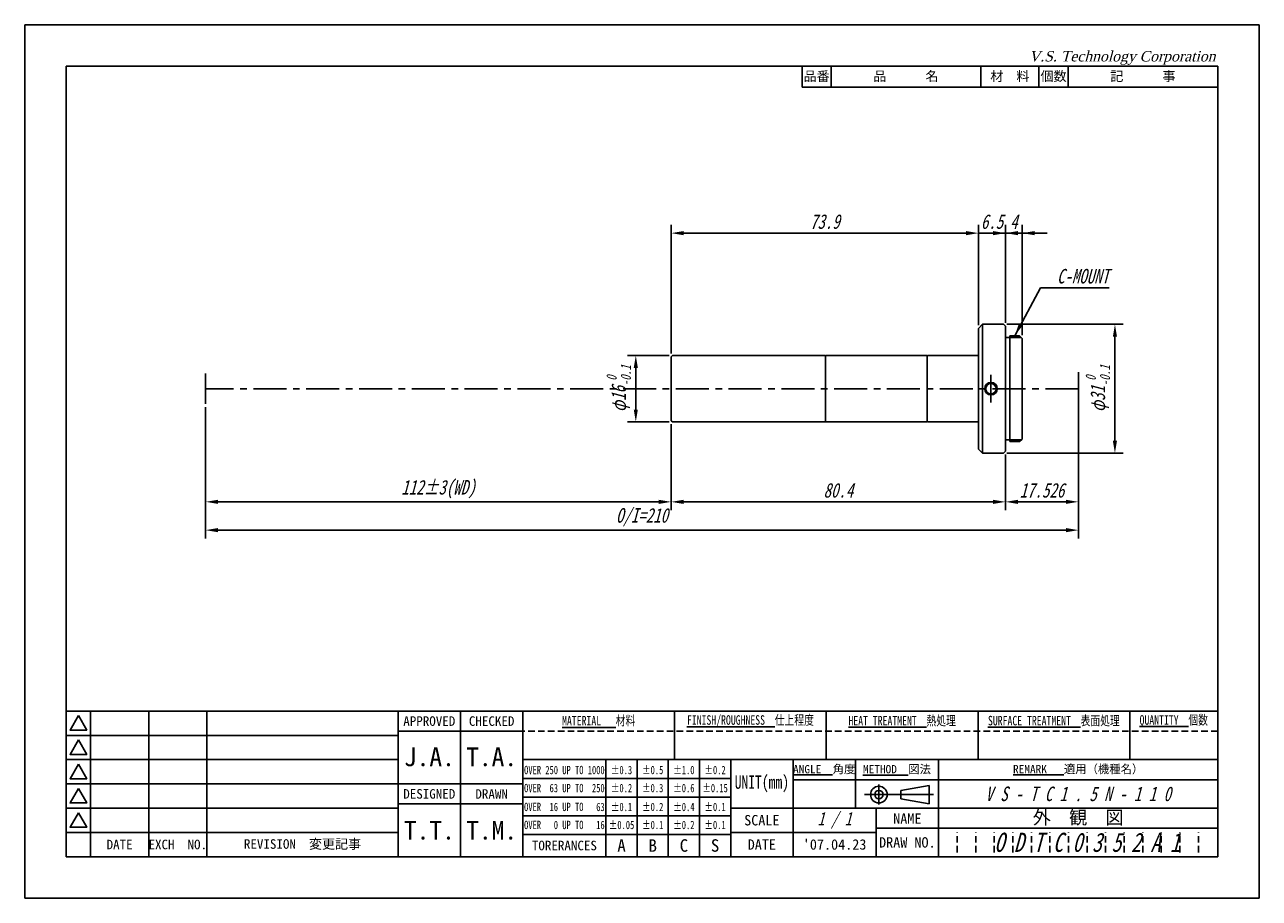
# Model space of a CAD drawing. Extents: x -297 to 297, y -865 to 210.
import ezdxf

# ---------------------------------------------------------------- set-up
doc = ezdxf.new("R2010")
doc.units = 0
doc.header["$LTSCALE"] = 0.25
doc.linetypes.add('CENTER', pattern=[50.8, 31.75, -6.35, 6.35, -6.35])
doc.linetypes.add('HIDDEN', pattern=[9.525, 6.35, -3.175])
doc.layers.get('DEFPOINTS').update_dxf_attribs({"linetype": 'CONTINUOUS'})
for name, color, linetype in [('11-太線', 7, 'CONTINUOUS'), ('12-中線', 7, 'CONTINUOUS'), ('2-中心線', 5, 'CENTER'), ('4-寸法線', 5, 'CONTINUOUS'), ('6-図面枠', 5, 'CONTINUOUS'), ('補助線', 254, 'CONTINUOUS')]:
    doc.layers.add(name, color=color, linetype=linetype)
doc.styles.add('_TNK_ASS', font='MS Gothic.ttf', dxfattribs={"width": 0.75, "oblique": 15, "height": 3.5})
doc.styles.add('ITALIC_01', font='MS Gothic.ttf', dxfattribs={"width": 0.75, "oblique": 15, "height": 2})
doc.styles.add('NARROW_01', font='MS Gothic.ttf', dxfattribs={"width": 0.75, "height": 2})
doc.styles.add('VST', font='CENTURY.TTF', dxfattribs={"oblique": 15, "height": 2.5})
doc.dimstyles.new('TMIZO', dxfattribs={"dimscale": 0, "dimtxt": 3.5, "dimasz": 3, "dimexe": 2, "dimexo": 0.8, "dimgap": 1, "dimtad": 3, "dimtoh": 1, "dimdec": 1, "dimrnd": 0.005, "dimtxsty": '_TNK_ASS', "dimcen": 0, "dimclrd": 5, "dimclre": 5, "dimclrt": 5, "dimaunit": 1, "dimazin": 3, "dimtfac": 1, "dimtdec": 1, "dimtmove": 0, "dimatfit": 3, "dimtolj": 1, "dimtzin": 0})

# ---------------------------------------------------------------- blocks, each defined once
blk = doc.blocks.new('*D4')
at = {"layer": '4-寸法線', "color": 5}
for p, q in [((155.03, 130.5), (145.01, 130.5)), ((147.01, 127.5), (147.01, 117.5)), ((155.03, 114.5), (145.01, 114.5))]:
    blk.add_line(p, q, dxfattribs=at)
for points in [[(146.51, 127.5), (147.51, 127.5), (147.01, 130.5)], [(146.51, 117.5), (147.51, 117.5), (147.01, 114.5)]]:
    blk.add_solid(points, dxfattribs=at)
at = {"layer": 'DEFPOINTS', "color": 0}
for p in [(155.83, 130.5), (147.01, 114.5), (155.83, 114.5)]:
    blk.add_point(p, dxfattribs=at)
at = {"layer": '4-寸法線', "color": 5, "insert": (142.89, 122.5), "char_height": 3.5, "attachment_point": 5, "rotation": 90, "style": '_TNK_ASS'}
blk.add_mtext('\\A1;φ16{\\H2.450000;\\S 0^ -0.1;}', dxfattribs=at)
blk = doc.blocks.new('*D5')
at = {"layer": '4-寸法線', "color": 5}
for p, q in [((43.53, 118.03), (43.53, 93.3)), ((155.53, 114), (155.53, 93.3)), ((46.53, 95.3), (152.53, 95.3))]:
    blk.add_line(p, q, dxfattribs=at)
for points in [[(46.53, 95.8), (46.53, 94.8), (43.53, 95.3)], [(152.53, 95.8), (152.53, 94.8), (155.53, 95.3)]]:
    blk.add_solid(points, dxfattribs=at)
at = {"layer": 'DEFPOINTS', "color": 0}
for p in [(43.53, 118.83), (155.53, 114.8), (155.53, 95.3)]:
    blk.add_point(p, dxfattribs=at)
at = {"layer": '4-寸法線', "color": 5, "insert": (99.53, 98.34), "char_height": 3.5, "attachment_point": 5, "style": '_TNK_ASS'}
blk.add_mtext('\\A1;112±3(WD)', dxfattribs=at)
blk = doc.blocks.new('*D6')
at = {"layer": '4-寸法線', "color": 5}
for p, q in [((43.53, 118.03), (43.53, 86.5)), ((253.47, 117.7), (253.47, 86.5)), ((46.53, 88.5), (250.47, 88.5))]:
    blk.add_line(p, q, dxfattribs=at)
for points in [[(46.53, 89), (46.53, 88), (43.53, 88.5)], [(250.47, 89), (250.47, 88), (253.47, 88.5)]]:
    blk.add_solid(points, dxfattribs=at)
at = {"layer": 'DEFPOINTS', "color": 0}
for p in [(43.53, 118.83), (253.47, 118.5), (253.47, 88.5)]:
    blk.add_point(p, dxfattribs=at)
at = {"layer": '4-寸法線', "color": 5, "insert": (148.5, 91.62), "char_height": 3.5, "attachment_point": 5, "style": '_TNK_ASS'}
blk.add_mtext('\\A1;O/I=210', dxfattribs=at)
blk = doc.blocks.new('*D7')
at = {"layer": '4-寸法線', "color": 5}
for p, q in [((155.53, 131), (155.53, 161.9)), ((229.45, 137.8), (229.45, 161.9)), ((158.53, 159.9), (226.45, 159.9))]:
    blk.add_line(p, q, dxfattribs=at)
for points in [[(158.53, 160.4), (158.53, 159.4), (155.53, 159.9)], [(226.45, 160.4), (226.45, 159.4), (229.45, 159.9)]]:
    blk.add_solid(points, dxfattribs=at)
at = {"layer": 'DEFPOINTS', "color": 0}
for p in [(229.45, 159.9), (229.45, 137), (155.53, 130.2)]:
    blk.add_point(p, dxfattribs=at)
at = {"layer": '4-寸法線', "color": 5, "insert": (192.49, 162.65), "char_height": 3.5, "attachment_point": 5, "style": '_TNK_ASS'}
blk.add_mtext('\\A1;73.9', dxfattribs=at)
blk = doc.blocks.new('*D8')
at = {"layer": '4-寸法線', "color": 5}
for p, q in [((235.95, 138.3), (235.95, 161.9)), ((239.95, 135.4), (239.95, 161.9)), ((232.95, 159.9), (229.95, 159.9)), ((235.95, 159.9), (239.95, 159.9)), ((242.95, 159.9), (245.95, 159.9))]:
    blk.add_line(p, q, dxfattribs=at)
for points in [[(232.95, 160.4), (232.95, 159.4), (235.95, 159.9)], [(242.95, 160.4), (242.95, 159.4), (239.95, 159.9)]]:
    blk.add_solid(points, dxfattribs=at)
at = {"layer": 'DEFPOINTS', "color": 0}
for p in [(239.95, 159.9), (235.95, 137.5), (239.95, 134.6)]:
    blk.add_point(p, dxfattribs=at)
at = {"layer": '4-寸法線', "color": 5, "insert": (237.95, 162.65), "char_height": 3.5, "attachment_point": 5, "style": '_TNK_ASS'}
blk.add_mtext('\\A1;4', dxfattribs=at)
blk = doc.blocks.new('*D9')
at = {"layer": '4-寸法線', "color": 5}
for p, q in [((236.25, 138), (264.27, 138)), ((262.27, 135), (262.27, 110)), ((236.25, 107), (264.27, 107))]:
    blk.add_line(p, q, dxfattribs=at)
for points in [[(261.77, 135), (262.77, 135), (262.27, 138)], [(261.77, 110), (262.77, 110), (262.27, 107)]]:
    blk.add_solid(points, dxfattribs=at)
at = {"layer": 'DEFPOINTS', "color": 0}
for p in [(235.45, 138), (235.45, 107), (262.27, 107)]:
    blk.add_point(p, dxfattribs=at)
at = {"layer": '4-寸法線', "color": 5, "insert": (258.15, 122.5), "char_height": 3.5, "attachment_point": 5, "rotation": 90, "style": '_TNK_ASS'}
blk.add_mtext('\\A1;φ31{\\H2.450000;\\S 0^ -0.1;}', dxfattribs=at)
blk = doc.blocks.new('*D10')
at = {"layer": '4-寸法線', "color": 5}
for p, q in [((253.47, 118.5), (253.47, 93.3)), ((235.95, 106.7), (235.95, 93.3)), ((238.95, 95.3), (250.47, 95.3))]:
    blk.add_line(p, q, dxfattribs=at)
for points in [[(238.95, 95.8), (238.95, 94.8), (235.95, 95.3)], [(250.47, 95.8), (250.47, 94.8), (253.47, 95.3)]]:
    blk.add_solid(points, dxfattribs=at)
at = {"layer": 'DEFPOINTS', "color": 0}
for p in [(253.47, 119.3), (235.95, 107.5), (253.47, 95.3)]:
    blk.add_point(p, dxfattribs=at)
at = {"layer": '4-寸法線', "color": 5, "insert": (244.71, 98.05), "char_height": 3.5, "attachment_point": 5, "style": '_TNK_ASS'}
blk.add_mtext('\\A1;17.526', dxfattribs=at)
blk = doc.blocks.new('*D11')
at = {"layer": '4-寸法線', "color": 5}
for p, q in [((155.53, 114), (155.53, 93.3)), ((235.95, 106.7), (235.95, 93.3)), ((158.53, 95.3), (232.95, 95.3))]:
    blk.add_line(p, q, dxfattribs=at)
for points in [[(158.53, 95.8), (158.53, 94.8), (155.53, 95.3)], [(232.95, 95.8), (232.95, 94.8), (235.95, 95.3)]]:
    blk.add_solid(points, dxfattribs=at)
at = {"layer": 'DEFPOINTS', "color": 0}
for p in [(155.53, 114.8), (235.95, 107.5), (235.95, 95.3)]:
    blk.add_point(p, dxfattribs=at)
at = {"layer": '4-寸法線', "color": 5, "insert": (195.74, 98.05), "char_height": 3.5, "attachment_point": 5, "style": '_TNK_ASS'}
blk.add_mtext('\\A1;80.4', dxfattribs=at)
blk = doc.blocks.new('*D12')
at = {"layer": '4-寸法線', "color": 5}
for p, q in [((229.45, 137.8), (229.45, 161.9)), ((235.95, 138.3), (235.95, 161.9)), ((226.45, 159.9), (223.45, 159.9)), ((229.45, 159.9), (235.95, 159.9)), ((238.95, 159.9), (241.95, 159.9))]:
    blk.add_line(p, q, dxfattribs=at)
for points in [[(226.45, 160.4), (226.45, 159.4), (229.45, 159.9)], [(238.95, 160.4), (238.95, 159.4), (235.95, 159.9)]]:
    blk.add_solid(points, dxfattribs=at)
at = {"layer": 'DEFPOINTS', "color": 0}
for p in [(235.95, 159.9), (229.45, 137), (235.95, 137.5)]:
    blk.add_point(p, dxfattribs=at)
at = {"layer": '4-寸法線', "color": 5, "insert": (232.7, 162.65), "char_height": 3.5, "attachment_point": 5, "style": '_TNK_ASS'}
blk.add_mtext('\\A1;6.5', dxfattribs=at)

msp = doc.modelspace()

# ---------------------------------------------------------------- linework, layer by layer
at = {"layer": '11-太線'}
for p, q in [((229.45, 137), (230.45, 138)), ((229.45, 108), (229.45, 137)), ((230.45, 138), (235.45, 138)), ((235.45, 138), (235.95, 137.5)), ((235.95, 107.5), (235.95, 137.5)), ((235.95, 134.8), (236.95, 134.8)), ((236.95, 109.8), (236.95, 135.2)), ((236.95, 135.2), (239.35, 135.2)), ((239.35, 135.2), (239.95, 134.6)), ((239.95, 110.4), (239.95, 134.6)), ((155.53, 130.2), (155.83, 130.5)), ((155.53, 114.8), (155.53, 130.2)), ((155.83, 130.5), (192.53, 130.5)), ((192.63, 130.4), (192.53, 130.5)), ((192.63, 130.4), (192.73, 130.5)), ((192.63, 114.5), (192.63, 130.4)), ((217.03, 130.5), (192.73, 130.5)), ((217.03, 130.5), (217.13, 130.4)), ((217.13, 130.4), (217.23, 130.5)), ((217.13, 114.6), (217.13, 130.4)), ((229.45, 130.5), (217.23, 130.5)), ((155.53, 114.8), (155.83, 114.5)), ((155.83, 114.5), (217.03, 114.5)), ((217.03, 114.5), (217.13, 114.6)), ((217.13, 114.6), (217.23, 114.5)), ((229.45, 114.5), (217.23, 114.5)), ((235.95, 110.2), (236.95, 110.2)), ((239.35, 109.8), (239.95, 110.4)), ((229.45, 108), (230.45, 107)), ((230.45, 107), (235.45, 107)), ((235.45, 107), (235.95, 107.5)), ((236.95, 109.8), (239.35, 109.8))]:
    msp.add_line(p, q, dxfattribs=at)
msp.add_circle((232.45, 122.5), 1.5, dxfattribs=at)
at = {"layer": '12-中線'}
for p, q in [((230.45, 138), (230.45, 107)), ((239.75, 134.8), (236.95, 134.8)), ((239.75, 110.2), (236.95, 110.2))]:
    msp.add_line(p, q, dxfattribs=at)
msp.add_circle((232.45, 122.5), 1.25, dxfattribs=at)
at = {"layer": '2-中心線'}
for p, q in [((232.45, 125.8), (232.45, 119.16)), ((253.47, 122.5), (43.53, 122.5))]:
    msp.add_line(p, q, dxfattribs=at)
at = {"layer": '4-寸法線'}
for p, q in [((43.53, 118.83), (43.53, 126.17)), ((253.47, 118.5), (253.47, 126.5))]:
    msp.add_line(p, q, dxfattribs=at)
at = {"layer": '6-図面枠'}
for p, q in [((10, 200), (10, 10)), ((287, 200), (10, 200)), ((187, 195), (187, 200)), ((194, 195), (194, 200)), ((230, 195), (230, 200)), ((244, 195), (244, 200)), ((251, 195), (251, 200)), ((287, 10), (287, 200)), ((287, 195), (187, 195)), ((287, 45), (10, 45)), ((15.83, 45), (15.83, 10)), ((29.83, 45), (29.83, 10)), ((43.83, 45), (43.83, 10)), ((89.83, 45), (89.83, 10)), ((104.83, 45), (104.83, 10)), ((119.83, 45), (119.83, 10)), ((156.33, 33.33), (156.33, 45)), ((192.83, 33.33), (192.83, 45)), ((229.33, 33.33), (229.33, 45)), ((265.83, 33.33), (265.83, 45)), ((15.83, 39.17), (10, 39.17)), ((29.83, 39.17), (15.83, 39.17)), ((43.83, 39.17), (29.83, 39.17)), ((89.83, 39.17), (43.83, 39.17)), ((119.83, 40.17), (89.83, 40.17)), ((15.83, 33.33), (10, 33.33)), ((29.83, 33.33), (15.83, 33.33)), ((43.83, 33.33), (29.83, 33.33)), ((89.83, 33.33), (43.83, 33.33)), ((287, 33.33), (119.83, 33.33)), ((139.83, 10), (139.83, 33.33)), ((147.33, 10), (147.33, 33.33)), ((154.83, 10), (154.83, 33.33)), ((162.33, 10), (162.33, 33.33)), ((169.83, 10), (169.83, 33.33)), ((184.83, 21.67), (184.83, 33.33)), ((199.83, 21.67), (199.83, 33.33)), ((219.83, 10), (219.83, 33.33)), ((15.83, 27.5), (10, 27.5)), ((29.83, 27.5), (15.83, 27.5)), ((43.83, 27.5), (29.83, 27.5)), ((89.83, 27.5), (43.83, 27.5)), ((119.83, 27.5), (89.83, 27.5)), ((169.83, 28.83), (119.83, 28.83)), ((287, 28.5), (184.83, 28.5)), ((205.48, 27.33), (205.48, 22.53)), ((217.6, 27.15), (210.8, 25.94)), ((217.6, 24.93), (217.6, 27.15)), ((169.83, 24.33), (119.83, 24.33)), ((202, 24.93), (218.66, 24.93)), ((210.8, 24.93), (210.8, 25.94)), ((210.8, 24.93), (210.8, 23.91)), ((217.6, 22.7), (210.8, 23.91)), ((217.6, 24.93), (217.6, 22.7)), ((15.83, 21.67), (10, 21.67)), ((29.83, 21.67), (15.83, 21.67)), ((43.83, 21.67), (29.83, 21.67)), ((89.83, 21.67), (43.83, 21.67)), ((119.83, 22.67), (89.83, 22.67)), ((169.83, 21.67), (287, 21.67)), ((184.83, 10), (184.83, 21.67)), ((204.83, 10), (204.83, 21.67)), ((169.83, 19.83), (119.83, 19.83)), ((15.83, 15.83), (10, 15.83)), ((29.83, 15.83), (15.83, 15.83)), ((43.83, 15.83), (29.83, 15.83)), ((89.83, 15.83), (43.83, 15.83)), ((169.83, 15.33), (119.83, 15.33)), ((204.83, 15.83), (169.83, 15.83)), ((287, 16.83), (204.83, 16.83)), ((219.83, 16.83), (219.83, 10)), ((10, 10), (287, 10))]:
    msp.add_line(p, q, dxfattribs=at)
at = {"layer": '6-図面枠', "linetype": 'HIDDEN'}
msp.add_line((287, 40.17), (119.83, 40.17), dxfattribs=at)
at = {"layer": '6-図面枠', "color": 2, "linetype": 'HIDDEN'}
for p, q in [((224.3, 11), (224.3, 15.83)), ((228.77, 11), (228.77, 15.83)), ((233.23, 11), (233.23, 15.83)), ((237.7, 11), (237.7, 15.83)), ((242.17, 11), (242.17, 15.83)), ((246.63, 11), (246.63, 15.83)), ((251.1, 11), (251.1, 15.83)), ((255.57, 11), (255.57, 15.83)), ((260.03, 11), (260.03, 15.83)), ((264.5, 11), (264.5, 15.83)), ((268.97, 11), (268.97, 15.83)), ((273.43, 11), (273.43, 15.83)), ((277.9, 11), (277.9, 15.83)), ((282.37, 11), (282.37, 15.83))]:
    msp.add_line(p, q, dxfattribs=at)
at = {"layer": '6-図面枠'}
for points in [[(12.92, 43.92), (10.9, 40.42), (14.94, 40.42)], [(12.92, 38.08), (10.9, 34.58), (14.94, 34.58)], [(12.92, 32.25), (10.9, 28.75), (14.94, 28.75)], [(12.92, 26.42), (10.9, 22.92), (14.94, 22.92)], [(12.92, 20.58), (10.9, 17.08), (14.94, 17.08)]]:
    msp.add_lwpolyline(points, close=True, dxfattribs=at)
for radius in [2, 1]:
    msp.add_circle((205.48, 24.93), radius, dxfattribs=at)
at = {"layer": '補助線'}
for p, q in [((297, 210), (0, 210)), ((0, 210), (0, 0)), ((297, 0), (297, 210)), ((0, 0), (297, 0))]:
    msp.add_line(p, q, dxfattribs=at)

# ---------------------------------------------------------------- texts
at = {"layer": '4-寸法線', "color": 5, "insert": (248.33, 147.74), "char_height": 3.5, "attachment_point": 7, "style": '_TNK_ASS'}
msp.add_mtext('C-MOUNT', dxfattribs=at)
at = {"layer": '6-図面枠'}
for s, insert, char_height, width, attachment_point, style in [('V.S. Technology Corporation', (241.58, 203.67), 2.5, 50, 1, 'VST'), ('{\\fＭＳ ゴシック|b0|i0|c128|p49;\\LFINISH/ROUGHNESS\\l  仕上程度}', (174.58, 42.58), 2.3, 36.5, 5, 'NARROW_01'), ('{\\fＭＳ ゴシック|b0|i0|c128|p49;\\LHEAT TREATMENT\\l  熱処理}', (211.08, 42.58), 2.3, 36.5, 5, 'NARROW_01'), ('{\\fＭＳ ゴシック|b0|i0|c128|p49;\\LSURFACE TREATMENT\\l  表面処理}', (247.58, 42.58), 2.3, 36.5, 5, 'NARROW_01'), ('{\\fＭＳ ゴシック|b0|i0|c128|p49;\\LQUANTITY\\l  個数}', (276.42, 42.58), 2.3, 21.1667, 5, 'NARROW_01'), ('{\\fＭＳ ゴシック|b0|i0|c128|p49;\\LMATERIAL\\l   材料}', (138.08, 42.58), 2.3, 36.5, 5, 'NARROW_01'), ('OVER 250 UP TO 1000', (129.83, 30.82), 2, 20, 5, 'NARROW_01'), ('±0.3', (143.58, 30.82), 2, 7.5, 5, 'NARROW_01'), ('±0.5', (151.08, 30.82), 2, 7.5, 5, 'NARROW_01'), ('±1.0', (158.58, 30.82), 2, 7.5, 5, 'NARROW_01'), ('±0.2', (166.08, 30.82), 2, 7.5, 5, 'NARROW_01'), ('UNIT(mm)', (177.33, 27.5), 3.2, 15, 5, 'NARROW_01'), ('OVER  63 UP TO  250', (129.83, 26.48), 2, 20, 5, 'NARROW_01'), ('±0.2', (143.58, 26.48), 2, 7.5, 5, 'NARROW_01'), ('{\\fＭＳ ゴシック|b0|i0|c128|p49;±0.3}', (151.08, 26.48), 2, 7.5, 5, 'NARROW_01'), ('{\\fＭＳ ゴシック|b0|i0|c128|p49;±0.6}', (158.58, 26.48), 2, 7.5, 5, 'NARROW_01'), ('{\\fＭＳ ゴシック|b0|i0|c128|p49;±0.15}', (166.08, 26.48), 2, 7.5, 5, 'NARROW_01'), ('V S - T C 1 . 5 N - 1 1 0', (253.42, 25.08), 3.5, 67.1667, 5, '_TNK_ASS'), ('OVER  16 UP TO   63', (129.83, 21.95), 2, 20, 5, 'NARROW_01'), ('{\\fＭＳ ゴシック|b0|i0|c128|p49;±0.1}', (143.58, 21.95), 2, 7.5, 5, 'NARROW_01'), ('{\\fＭＳ ゴシック|b0|i0|c128|p49;±0.2}', (151.08, 21.95), 2, 7.5, 5, 'NARROW_01'), ('{\\fＭＳ ゴシック|b0|i0|c128|p49;±0.4}', (158.58, 21.95), 2, 7.5, 5, 'NARROW_01'), ('{\\fＭＳ ゴシック|b0|i0|c128|p49;±0.1}', (166.08, 21.95), 2, 7.5, 5, 'NARROW_01'), ('1 / 1', (194.83, 18.75), 3.2, 20, 5, 'ITALIC_01'), ('OVER   0 UP TO   16', (129.83, 17.62), 2, 20, 5, 'NARROW_01'), ('{\\fＭＳ ゴシック|b0|i0|c128|p49;±0.05}', (143.58, 17.62), 2, 7.5, 5, 'NARROW_01'), ('{\\fＭＳ ゴシック|b0|i0|c128|p49;±0.1}', (151.08, 17.62), 2, 7.5, 5, 'NARROW_01'), ('{\\fＭＳ ゴシック|b0|i0|c128|p49;±0.2}', (158.58, 17.62), 2, 7.5, 5, 'NARROW_01'), ('{\\fＭＳ ゴシック|b0|i0|c128|p49;±0.1}', (166.08, 17.62), 2, 7.5, 5, 'NARROW_01'), ('O D T C 0 3 5 2 A 1', (255.57, 13.42), 4.6, 67.1667, 5, '_TNK_ASS')]:
    msp.add_mtext(s, dxfattribs=dict(at, insert=insert, char_height=char_height, width=width, attachment_point=attachment_point, style=style))
at = {"layer": '6-図面枠', "attachment_point": 5}
for s, insert, char_height, width in [('{\\fＭＳ ゴシック|b0|i0|c128|p49;品\u3000\u3000\u3000名}', (212, 197.5), 2.3, 36), ('{\\fＭＳ ゴシック|b0|i0|c128|p49;品番}', (190.5, 197.5), 2.3, 7), ('{\\fＭＳ ゴシック|b0|i0|c128|p49;材\u3000料}', (237, 197.5), 2.3, 14), ('{\\fＭＳ ゴシック|b0|i0|c128|p49;個数}', (247.5, 197.5), 2.3, 7), ('{\\fＭＳ ゴシック|b0|i0|c128|p49;記\u3000\u3000\u3000事}', (269, 197.5), 2.3, 36), ('{\\fＭＳ ゴシック|b0|i0|c128|p49;APPROVED}', (97.33, 42.58), 2.3, 15), ('{\\fＭＳ ゴシック|b0|i0|c128|p49;CHECKED}', (112.33, 42.58), 2.3, 15), ('{\\fＭＳ ゴシック|b0|i0|c128|p49;J.A.}', (97.35, 33.97), 4.5, 15), ('{\\fＭＳ ゴシック|b0|i0|c128|p49;T.A.}', (112.33, 33.97), 4.5, 15), ('{\\fＭＳ ゴシック|b0|i0|c128|p49;\\LANGLE\\l  角度}', (192.33, 30.92), 2, 15), ('{\\fＭＳ ゴシック|b0|i0|c128|p49;\\LMETHOD\\l  図法}', (209.83, 30.92), 2, 20), ('{\\fＭＳ ゴシック|b0|i0|c128|p49;\\LREMARK\\l   適用（機種名）}', (253.42, 30.92), 2, 67.1667), ('{\\fＭＳ ゴシック|b0|i0|c128|p49;DESIGNED}', (97.33, 25.08), 2.3, 15), ('{\\fＭＳ ゴシック|b0|i0|c128|p49;DRAWN}', (112.33, 25.08), 2.3, 15), ('{\\fＭＳ ゴシック|b0|i0|c128|p49;外\u3000観\u3000図}', (253.42, 19.25), 3.2, 67.1667), ('{\\fＭＳ ゴシック|b0|i0|c128|p49;T.T.}', (97.35, 16.33), 4.5, 15), ('{\\fＭＳ ゴシック|b0|i0|c128|p49;T.M.}', (112.33, 16.33), 4.5, 15), ('{\\fＭＳ ゴシック|b0|i0|c128|p49;SCALE}', (177.33, 18.75), 2.5, 15), ('{\\fＭＳ ゴシック|b0|i0|c128|p49;NAME}', (212.33, 19.15), 2.5, 15), ('{\\fＭＳ ゴシック|b0|i0|c128|p49;EXCH  NO.}', (36.83, 12.92), 2.3, 14), ('{\\fＭＳ ゴシック|b0|i0|c128|p49;DRAW NO.}', (212.33, 13.42), 2.5, 15), ('{\\fＭＳ ゴシック|b0|i0|c128|p49;DATE}', (22.83, 12.92), 2.3, 14), ('{\\fＭＳ ゴシック|b0|i0|c128|p49;REVISION  変更記事}', (66.83, 12.92), 2.3, 46), ('{\\fＭＳ ゴシック|b0|i0|c128|p49;TORERANCES}', (129.83, 12.67), 2.3, 20), ('{\\fＭＳ ゴシック|b0|i0|c128|p49;A}', (143.58, 12.67), 3, 7.5), ('{\\fＭＳ ゴシック|b0|i0|c128|p49;B}', (151.08, 12.67), 3, 7.5), ('{\\fＭＳ ゴシック|b0|i0|c128|p49;C}', (158.58, 12.67), 3, 7.5), ('{\\fＭＳ ゴシック|b0|i0|c128|p49;S}', (166.08, 12.67), 3, 7.5), ('{\\fＭＳ ゴシック|b0|i0|c128|p49;DATE}', (177.33, 12.92), 2.5, 15), ("{\\fMS Gothic|b0|i0|c128|p49;'07.04.23}", (194.83, 12.92), 2.5, 20)]:
    msp.add_mtext(s, dxfattribs=dict(at, insert=insert, char_height=char_height, width=width))

# ---------------------------------------------------------------- dimensions: what is measured, and where the dimension line sits
at = {"layer": '4-寸法線'}
for base, p1, p2, picture, middle in [((229.45, 159.9), (155.53, 130.2), (229.45, 137), '*D7', (192.49, 162.65)), ((235.95, 95.3), (155.53, 114.8), (235.95, 107.5), '*D11', (195.74, 98.05))]:
    dim = msp.add_linear_dim(base=base, p1=p1, p2=p2, dimstyle='TMIZO', override={"dimscale": 1}, dxfattribs=at)
    dim.commit()
    dim.dimension.update_dxf_attribs({"geometry": picture, "text_midpoint": middle})
for base, p1, p2, picture, middle in [((235.95, 159.9), (229.45, 137), (235.95, 137.5), '*D12', (232.7, 159.9)), ((239.95, 159.9), (235.95, 137.5), (239.95, 134.6), '*D8', (237.95, 159.9))]:
    dim = msp.add_linear_dim(base=base, p1=p1, p2=p2, dimstyle='TMIZO', override={"dimscale": 1}, dxfattribs=at)
    dim.commit()
    dim.dimension.update_dxf_attribs({"geometry": picture, "text_midpoint": middle, "dimtype": 160})
for base, p1, p2, angle, picture, middle in [((262.27, 107), (235.45, 138), (235.45, 107), 270, '*D9', (258.15, 122.5)), ((147.01, 114.5), (155.83, 130.5), (155.83, 114.5), 90, '*D4', (142.89, 122.5))]:
    dim = msp.add_linear_dim(base=base, p1=p1, p2=p2, angle=angle, text='φ<>', dimstyle='TMIZO', override={"dimscale": 1, "dimgap": 1, "dimtol": 1, "dimlim": 0, "dimtp": 0, "dimtm": 0.1, "dimtfac": 0.7, "dimtzin": 8}, dxfattribs=at)
    dim.commit()
    dim.dimension.update_dxf_attribs({"geometry": picture, "text_midpoint": middle})
for base, p1, p2, text, override, picture, middle in [((155.53, 95.3), (43.53, 118.83), (155.53, 114.8), '<>(WD)', {"dimscale": 1, "dimgap": 1, "dimtol": 1, "dimlim": 0, "dimtp": 3, "dimtm": 3, "dimtdec": 0}, '*D5', (99.53, 98.34)), ((253.47, 88.5), (43.53, 118.83), (253.47, 118.5), 'O/I=<>', {"dimscale": 1, "dimdec": 0}, '*D6', (148.5, 91.62)), ((253.47, 95.3), (235.95, 107.5), (253.47, 119.3), '17.526', {"dimscale": 1}, '*D10', (244.71, 98.05))]:
    dim = msp.add_linear_dim(base=base, p1=p1, p2=p2, text=text, dimstyle='TMIZO', override=override, dxfattribs=at)
    dim.commit()
    dim.dimension.update_dxf_attribs({"geometry": picture, "text_midpoint": middle})

# ---------------------------------------------------------------- leaders
at = {"layer": '4-寸法線', "annotation_type": 0, "has_hookline": 1, "hookline_direction": 0, "text_width": 12.56}
msp.add_leader([(238.15, 135.2), (244.33, 146.74), (247.33, 146.74)], dimstyle='TMIZO', override={"dimscale": 1, "dimtad": 1}, dxfattribs=at)

doc.saveas('drawing.dxf')
